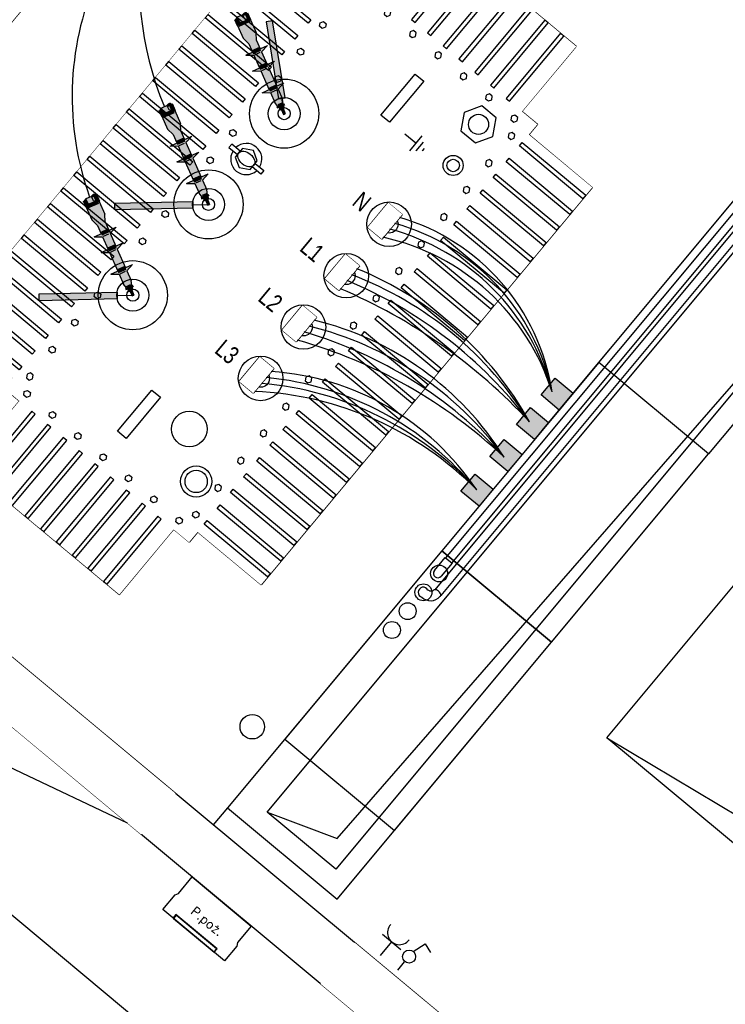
# Model space of a CAD drawing. Header units: metres. Extents: x 7419523 to 7420002, y 5501748 to 5502002.
# Tile 15 of 31: x 7419657.91 to 7419659.65, y 5501822.97 to 5501825.41. Entities that reach past the tile are written whole.
import ezdxf
from ezdxf.enums import TextEntityAlignment as Align

# ---------------------------------------------------------------- set-up
doc = ezdxf.new("R2010")
doc.units = ezdxf.units.M
doc.header["$MEASUREMENT"] = 0
doc.set_wipeout_variables(frame=1)
doc.linetypes.add('ACAD_ISO03W100', pattern=[30, 12, -18])
doc.layers.get('0').update_dxf_attribs({"color": 250, "linetype": 'CONTINUOUS', "lineweight": 100})
doc.layers.get('Defpoints').update_dxf_attribs({"linetype": 'CONTINUOUS'})
for name, color, linetype in [('Aparatura', 7, 'CONTINUOUS'), ('Instalacja', 5, 'CONTINUOUS'), ('Obudowa', 7, 'CONTINUOUS'), ('SCHEMAT', 7, 'CONTINUOUS'), ('Stolarka', 7, 'CONTINUOUS')]:
    doc.layers.add(name, color=color, linetype=linetype)
doc.layers.add('Instalpoint Linia SN', color=1, linetype='CONTINUOUS', lineweight=30)
doc.styles.get("Standard").update_dxf_attribs({"font": 'Simplex.SHX', "width": 0.75})
doc.dimstyles.get("Standard").update_dxf_attribs({"dimtxt": 1, "dimasz": 1, "dimexe": 1, "dimexo": 1, "dimgap": 1, "dimtad": 1, "dimtxsty": 'Standard', "dimcen": 2.5, "dimadec": 0, "dimazin": 0, "dimtfac": 1, "dimtmove": 0, "dimatfit": 3, "dimfxl": 1, "dimarcsym": 0})

# ---------------------------------------------------------------- blocks, each defined once
blk = doc.blocks.new('Izolator SN (widok)1')
at = {"lineweight": 30}
for radius in [77.5, 36, 13.5]:
    blk.add_circle((0, 0), radius, dxfattribs=at)
blk = doc.blocks.new('Izolator nN (widok1)')
at = {"lineweight": 30}
blk.add_lwpolyline([(-32.4, 36), (8.6, 36), (8.6, -36), (-32.4, -36)], close=True, dxfattribs=at)
for radius in [50, 20]:
    blk.add_circle((0, 0), radius, dxfattribs=at)
blk.add_wipeout([(8.6, -36), (-32.4, -36), (-32.4, 36), (8.6, 36)], dxfattribs=at)
blk = doc.blocks.new('654')
at = {"lineweight": 30}
for points in [[(-21.7, 12.5), (-21.7, -12.5), (0, -25), (21.7, -12.5), (21.7, 12.5), (0, 25)], [(-21.7, 5), (-46.7, 5), (-46.7, -5), (-21.7, -5)], [(21.7, 5), (46.7, 5), (46.7, -5), (21.7, -5)]]:
    blk.add_lwpolyline(points, close=True, dxfattribs=at)
for start, end in [(8.2132, 171.7868), (188.2132, 351.7868)]:
    blk.add_arc((0, 0), 35, start, end, dxfattribs=at)
blk.add_ellipse((0, 0), major_axis=(21.7, 0), ratio=0.646632, dxfattribs=at)
blk = doc.blocks.new('uziemnik do trans. (widok1)')
at = {"flags": 128}
for points in [[(31.6, 0), (0, 0)], [(31.6, 22), (31.6, -22)], [(42.6, 12.6), (42.6, -13), (42.6, -13)], [(53.6, 3.4), (53.6, -3.4), (53.6, -3.4)]]:
    blk.add_lwpolyline(points, dxfattribs=at)
blk = doc.blocks.new('TNOSN 630 - 15kV')
at = {"lineweight": 30}
for points in [[(-220, -190), (230, -190), (230, 0), (-220, 0)], [(-450, -220), (-265, -220), (-265, -1380), (-450, -1380)], [(275, -220), (460, -220), (460, -1380), (275, -1380)], [(-220, -1600), (230, -1600), (230, -1410), (-220, -1410)]]:
    blk.add_lwpolyline(points, close=True, dxfattribs=at)
at = {"linetype": 'Continuous', "lineweight": 30}
blk.add_lwpolyline([(-265, -1410), (-265, -190), (275, -190), (275, -1410), (-265, -1410), (-265, -1410)], dxfattribs=at)
blk.add_wipeout([(-450, -1380), (-265, -1380), (-265, -1410), (-220, -1410), (-220, -1600), (230, -1600), (230, -1410), (275, -1410), (275, -1380), (460, -1380), (460, -220), (275, -220), (275, -190), (230, -190), (230, 0), (-220, 0), (-220, -190), (-265, -190), (-265, -220), (-450, -220)])
h = blk.add_hatch(color=144)
h.set_gradient(color1=(0, 114, 153), color2=(0, 65, 87), one_color=1, tint=0.17, name='INVCURVED')
h.paths.add_polyline_path([(-339.7, -402.6), (-207.8, -517.6), (-197.9, -506.3), (-329.8, -391.3)])
h = blk.add_hatch(color=144)
h.set_gradient(color1=(0, 114, 153), color2=(0, 65, 87), one_color=1, tint=0.17, name='INVCURVED')
h.paths.add_polyline_path([(-339.7, -932.4), (-207.8, -817.4), (-197.9, -828.7), (-329.8, -943.7)])
h = blk.add_hatch(color=144)
h.set_gradient(color1=(0, 114, 153), color2=(0, 65, 87), one_color=1, tint=0.17, name='INVCURVED')
h.paths.add_polyline_path([(-339.7, -1197.4), (-207.8, -1082.4), (-197.9, -1093.7), (-329.8, -1208.7)])
for points in [[(-174, -190), (-174, 0), (-184, 0), (-184, -190)], [(-128, -190), (-128, 0), (-138, 0), (-138, -190)], [(-82, -190), (-82, 0), (-92, 0), (-92, -190)], [(-36, -190), (-36, 0), (-46, 0), (-46, -190)], [(10, -190), (10, 0), (0, 0), (0, -190)], [(56, -190), (56, 0), (46, 0), (46, -190)], [(102, -190), (102, 0), (92, 0), (92, -190)], [(148, -190), (148, 0), (138, 0), (138, -190)], [(194, -190), (194, 0), (184, 0), (184, -190)], [(-450, -243), (-265, -243), (-265, -253), (-450, -253)], [(275, -243), (460, -243), (460, -253), (275, -253)], [(-7.5, -278.7), (17.5, -278.7), (17.5, -398.7), (-7.5, -398.7)], [(-450, -289), (-265, -289), (-265, -299), (-450, -299)], [(275, -289), (460, -289), (460, -299), (275, -299)], [(-450, -335), (-265, -335), (-265, -345), (-450, -345)], [(275, -335), (460, -335), (460, -345), (275, -345)], [(-450, -381), (-265, -381), (-265, -391), (-450, -391)], [(275, -381), (460, -381), (460, -391), (275, -391)], [(-450, -427), (-265, -427), (-265, -437), (-450, -437)], [(275, -427), (460, -427), (460, -437), (275, -437)], [(-450, -473), (-265, -473), (-265, -483), (-450, -483)], [(275, -473), (460, -473), (460, -483), (275, -483)], [(-450, -519), (-265, -519), (-265, -529), (-450, -529)], [(275, -519), (460, -519), (460, -529), (275, -529)], [(-450, -565), (-265, -565), (-265, -575), (-450, -575)], [(275, -565), (460, -565), (460, -575), (275, -575)], [(-450, -611), (-265, -611), (-265, -621), (-450, -621)], [(275, -611), (460, -611), (460, -621), (275, -621)], [(-450, -657), (-265, -657), (-265, -667), (-450, -667)], [(275, -657), (460, -657), (460, -667), (275, -667)], [(-450, -703), (-265, -703), (-265, -713), (-450, -713)], [(275, -703), (460, -703), (460, -713), (275, -713)], [(-450, -749), (-265, -749), (-265, -759), (-450, -759)], [(275, -749), (460, -749), (460, -759), (275, -759)], [(-450, -795), (-265, -795), (-265, -805), (-450, -805)], [(275, -795), (460, -795), (460, -805), (275, -805)], [(-450, -841), (-265, -841), (-265, -851), (-450, -851)], [(275, -841), (460, -841), (460, -851), (275, -851)], [(-450, -887), (-265, -887), (-265, -897), (-450, -897)], [(275, -887), (460, -887), (460, -897), (275, -897)], [(-450, -933), (-265, -933), (-265, -943), (-450, -943)], [(275, -933), (460, -933), (460, -943), (275, -943)], [(-450, -979), (-265, -979), (-265, -989), (-450, -989)], [(275, -979), (460, -979), (460, -989), (275, -989)], [(-450, -1025), (-265, -1025), (-265, -1035), (-450, -1035)], [(275, -1025), (460, -1025), (460, -1035), (275, -1035)], [(-450, -1071), (-265, -1071), (-265, -1081), (-450, -1081)], [(275, -1071), (460, -1071), (460, -1081), (275, -1081)], [(-450, -1117), (-265, -1117), (-265, -1127), (-450, -1127)], [(275, -1117), (460, -1117), (460, -1127), (275, -1127)], [(-450, -1163), (-265, -1163), (-265, -1173), (-450, -1173)], [(275, -1163), (460, -1163), (460, -1173), (275, -1173)], [(-450, -1209), (-265, -1209), (-265, -1219), (-450, -1219)], [(-7.5, -1201.4), (17.5, -1201.4), (17.5, -1321.4), (-7.5, -1321.4)], [(275, -1209), (460, -1209), (460, -1219), (275, -1219)], [(-450, -1255), (-265, -1255), (-265, -1265), (-450, -1265)], [(275, -1255), (460, -1255), (460, -1265), (275, -1265)], [(-450, -1301), (-265, -1301), (-265, -1311), (-450, -1311)], [(275, -1301), (460, -1301), (460, -1311), (275, -1311)], [(-450, -1347), (-265, -1347), (-265, -1357), (-450, -1357)], [(275, -1347), (460, -1347), (460, -1357), (275, -1357)], [(-174, -1600), (-174, -1410), (-184, -1410), (-184, -1600)], [(-128, -1600), (-128, -1410), (-138, -1410), (-138, -1600)], [(-82, -1600), (-82, -1410), (-92, -1410), (-92, -1600)], [(-36, -1600), (-36, -1410), (-46, -1410), (-46, -1600)], [(10, -1600), (10, -1410), (0, -1410), (0, -1600)], [(56, -1600), (56, -1410), (46, -1410), (46, -1600)], [(102, -1600), (102, -1410), (92, -1410), (92, -1600)], [(148, -1600), (148, -1410), (138, -1410), (138, -1600)], [(194, -1600), (194, -1410), (184, -1410), (184, -1600)]]:
    blk.add_lwpolyline(points, close=True)
at = {"flags": 128}
for points in [[(-221, -220.2), (-213, -220.2), (-209, -213.2), (-213, -206.3), (-221, -206.3), (-225, -213.2)], [(-147, -220.2), (-139, -220.2), (-135, -213.2), (-139, -206.3), (-147, -206.3), (-151, -213.2)], [(-73, -220.2), (-65, -220.2), (-61, -213.2), (-65, -206.3), (-73, -206.3), (-77, -213.2)], [(1, -220.2), (9, -220.2), (13, -213.2), (9, -206.3), (1, -206.3), (-3, -213.2)], [(75, -220.2), (83, -220.2), (87, -213.2), (83, -206.3), (75, -206.3), (71, -213.2)], [(149, -220.2), (157, -220.2), (161, -213.2), (157, -206.3), (149, -206.3), (145, -213.2)], [(223, -220.2), (231, -220.2), (235, -213.2), (231, -206.3), (223, -206.3), (219, -213.2)], [(-233, -254.1), (-241, -254.1), (-245, -247.2), (-241, -240.3), (-233, -240.3), (-229, -247.2)], [(152.7, -310.9), (194.7, -310.9), (215.7, -274.5), (194.7, -238.1), (152.7, -238.1), (131.7, -274.5)], [(243, -254.1), (251, -254.1), (255, -247.2), (251, -240.3), (243, -240.3), (239, -247.2)], [(-233, -333.6), (-241, -333.6), (-245, -326.7), (-241, -319.8), (-233, -319.8), (-229, -326.7)], [(243, -333.6), (251, -333.6), (255, -326.7), (251, -319.8), (243, -319.8), (239, -326.7)], [(-233, -411.6), (-241, -411.6), (-245, -404.7), (-241, -397.8), (-233, -397.8), (-229, -404.7)], [(243, -411.6), (251, -411.6), (255, -404.7), (251, -397.8), (243, -397.8), (239, -404.7)], [(-233, -491.1), (-241, -491.1), (-245, -484.2), (-241, -477.3), (-233, -477.3), (-229, -484.2)], [(243, -491.1), (251, -491.1), (255, -484.2), (251, -477.3), (243, -477.3), (239, -484.2)], [(243, -570.6), (251, -570.6), (255, -563.7), (251, -556.8), (243, -556.8), (239, -563.7)], [(-233, -648.6), (-241, -648.6), (-245, -641.7), (-241, -634.8), (-233, -634.8), (-229, -641.7)], [(243, -648.6), (251, -648.6), (255, -641.7), (251, -634.8), (243, -634.8), (239, -641.7)], [(-233, -728.1), (-241, -728.1), (-245, -721.2), (-241, -714.3), (-233, -714.3), (-229, -721.2)], [(243, -728.1), (251, -728.1), (255, -721.2), (251, -714.3), (243, -714.3), (239, -721.2)], [(243, -807.6), (251, -807.6), (255, -800.7), (251, -793.8), (243, -793.8), (239, -800.7)], [(-233, -885.6), (-241, -885.6), (-245, -878.7), (-241, -871.8), (-233, -871.8), (-229, -878.7)], [(243, -885.6), (251, -885.6), (255, -878.7), (251, -871.8), (243, -871.8), (239, -878.7)], [(-233, -965.1), (-241, -965.1), (-245, -958.2), (-241, -951.3), (-233, -951.3), (-229, -958.2)], [(243, -965.1), (251, -965.1), (255, -958.2), (251, -951.3), (243, -951.3), (239, -958.2)], [(243, -1044.6), (251, -1044.6), (255, -1037.7), (251, -1030.8), (243, -1030.8), (239, -1037.7)], [(-233, -1122.6), (-241, -1122.6), (-245, -1115.7), (-241, -1108.8), (-233, -1108.8), (-229, -1115.7)], [(243, -1122.6), (251, -1122.6), (255, -1115.7), (251, -1108.8), (243, -1108.8), (239, -1115.7)], [(-233, -1202.1), (-241, -1202.1), (-245, -1195.2), (-241, -1188.3), (-233, -1188.3), (-229, -1195.2)], [(243, -1202.1), (251, -1202.1), (255, -1195.2), (251, -1188.3), (243, -1188.3), (239, -1195.2)], [(-233, -1281.6), (-241, -1281.6), (-245, -1274.7), (-241, -1267.8), (-233, -1267.8), (-229, -1274.7)], [(243, -1281.6), (251, -1281.6), (255, -1274.7), (251, -1267.8), (243, -1267.8), (239, -1274.7)], [(-233, -1345.8), (-241, -1345.8), (-245, -1352.7), (-241, -1359.6), (-233, -1359.6), (-229, -1352.7)], [(243, -1345.8), (251, -1345.8), (255, -1352.7), (251, -1359.6), (243, -1359.6), (239, -1352.7)], [(-221, -1379.8), (-213, -1379.8), (-209, -1386.8), (-213, -1393.7), (-221, -1393.7), (-225, -1386.8)], [(-147, -1379.8), (-139, -1379.8), (-135, -1386.8), (-139, -1393.7), (-147, -1393.7), (-151, -1386.8)], [(-73, -1379.8), (-65, -1379.8), (-61, -1386.8), (-65, -1393.7), (-73, -1393.7), (-77, -1386.8)], [(1, -1379.8), (9, -1379.8), (13, -1386.8), (9, -1393.7), (1, -1393.7), (-3, -1386.8)], [(75, -1379.8), (83, -1379.8), (87, -1386.8), (83, -1393.7), (75, -1393.7), (71, -1386.8)], [(149, -1379.8), (157, -1379.8), (161, -1386.8), (157, -1393.7), (149, -1393.7), (145, -1386.8)], [(223, -1379.8), (231, -1379.8), (235, -1386.8), (231, -1393.7), (223, -1393.7), (219, -1386.8)]]:
    blk.add_lwpolyline(points, close=True, dxfattribs=at)
at = {"lineweight": 30}
for points in [[(-339.7, -402.6), (-207.8, -517.6), (-197.9, -506.3), (-329.8, -391.3)], [(-339.7, -932.4), (-207.8, -817.4), (-197.9, -828.7), (-329.8, -943.7)], [(-339.7, -1197.4), (-207.8, -1082.4), (-197.9, -1093.7), (-329.8, -1208.7)]]:
    blk.add_lwpolyline(points, close=True, dxfattribs=at)
for points in [[(-202.9, -512), (-176.5, -535)], [(-202.9, -823), (-176.5, -800)], [(-202.9, -1088), (-176.5, -1065)]]:
    blk.add_lwpolyline(points, dxfattribs=at)
for centre, radius in [((173.7, -274.5), 22.5), ((188.9, -381.7), 22.5), ((188.9, -381.7), 14), ((112.9, -1214.5), 40), ((200, -1295), 35), ((200, -1295), 25)]:
    blk.add_circle(centre, radius)
for name, p in [('uziemnik do trans. (widok1)', (61, -397.3)), ('Izolator SN (widok)1', (-176.5, -535)), ('Izolator nN (widok1)', (163, -575)), ('654', (-176.5, -667.5)), ('Izolator nN (widok1)', (163, -725)), ('Izolator SN (widok)1', (-176.5, -800)), ('Izolator nN (widok1)', (163, -875)), ('Izolator SN (widok)1', (-176.5, -1065)), ('Izolator nN (widok1)', (163, -1025))]:
    blk.add_blockref(name, p)
at = {"char_height": 40, "width": 53.156, "attachment_point": 5}
for s, insert in [('{\\fArial|b0|i0|c238|p34;N}', (83.7, -575)), ('\\fArial|b0|i0|c238|p34;L1', (67.3, -729.1)), ('\\fArial|b0|i0|c238|p34;L2', (67.3, -875.2)), ('\\fArial|b0|i0|c238|p34;L3', (67.3, -1027.3))]:
    blk.add_mtext(s, dxfattribs=dict(at, insert=insert))
blk = doc.blocks.new('g³owica SN')
h = blk.add_hatch(color=253)
edge = h.paths.add_edge_path()
edge.add_spline(control_points=[(5, 7.2), (5, 7.3), (4.9, 7.3), (4.5, 7.4), (3.6, 7.7), (1.5, 6.4), (-0.4, 4.9), (-1.5, 3), (-1.9, 1.7), (-1.4, 0.6), (-0.7, 0.1), (-0.2, 0), (0, 0)], knot_values=[0, 0, 0, 0, 0.121559, 0.396877, 1.26183, 3.329401, 7.86501, 9.322149, 10.80186, 12.019909, 13.084607, 13.636735, 13.636735, 13.636735, 13.636735], degree=3, periodic=0)
edge.add_spline(control_points=[(0, 0), (1, 0.1), (3, 1.2), (5.3, 3.9), (5.6, 6.6), (5, 7.2)], knot_values=[0, 0, 0, 0, 3.222552, 7.463872, 10.761009, 10.761009, 10.761009, 10.761009], degree=3, periodic=0)
for points in [[(29, 12.7), (16.8, 21.2), (12.4, 18.9), (0, 0), (13.7, -9.5)], [(114.7, -51.5), (103.8, -67), (78.1, -49.2), (61.8, -59.6), (92.5, -15.8), (88.9, -33.7)], [(158.4, -81.8), (147.6, -97.3), (109.8, -71.2), (93.6, -81.6), (124.3, -37.8), (120.7, -55.7)], [(168, -68.1), (137.3, -111.9), (153.6, -101.5), (173.5, -115.3), (183.9, -119.2), (191.6, -108.1), (184.3, -99.8), (164.4, -86)], [(194.3, -112.2), (190.6, -109.6), (185, -117.8), (188.7, -120.3)], [(196.5, -117), (206.8, -124.1), (204.2, -127.8), (193.9, -120.7)]]:
    blk.add_hatch(color=253).paths.add_polyline_path(points)
h = blk.add_hatch(color=253)
h.paths.add_polyline_path([(12.4, -11.3), (30.3, 14.6), (56.2, -3.4), (65.9, -17.8), (82.9, -29.5), (72, -45), (55.2, -33.3), (38.3, -29.2)])
edge = h.paths.add_edge_path(flags=17)
edge.add_line((23.3, 4.5), (22.3, 12.1))
h = blk.add_hatch(color=253)
h.paths.add_polyline_path([(188.7, -120.3), (192.4, -122.9), (198, -114.7), (194.3, -112.2)])
h.paths.add_polyline_path([(194.3, -112.2), (188.7, -120.3)], flags=17)
edge = h.paths.add_edge_path()
edge.add_line((193.9, -120.7), (196.5, -117))
edge.add_line((185, -117.8), (188.7, -120.3))
edge.add_line((190.6, -109.6), (194.3, -112.2))
edge.add_line((185, -117.8), (190.6, -109.6))
at = {"color": 251, "lineweight": 30}
for p, q in [((13.7, -9.5), (0, 0)), ((4.5, 7.4), (12.4, 18.9)), ((13.4, 1.4), (5, 7.3)), ((12.4, -11.3), (30.3, 14.6)), ((12.5, 18.9), (16.8, 21.2)), ((22.3, 12.1), (12.5, 18.9)), ((13.7, -9.5), (13.4, 1.4)), ((13.7, -9.5), (29, 12.7)), ((29, 12.7), (16.8, 21.2)), ((23.3, 4.5), (22.3, 12.1)), ((22.6, 11.1), (29, 12.7)), ((30.3, 14.6), (56.2, -3.4)), ((12.4, -11.3), (38.3, -29.2)), ((65.9, -17.8), (56.2, -3.4)), ((92.5, -15.8), (61.8, -59.6)), ((65.9, -17.8), (82.9, -29.5)), ((92.5, -15.8), (88.9, -33.7)), ((55.2, -33.3), (38.3, -29.2)), ((55.2, -33.3), (72, -45)), ((87.5, -35.8), (79.8, -46.8)), ((88.9, -33.7), (114.7, -51.5)), ((124.3, -37.8), (93.6, -81.6)), ((124.3, -37.8), (120.7, -55.7)), ((61.8, -59.6), (78.1, -49.2)), ((78.1, -49.2), (103.8, -67)), ((119.2, -57.8), (111.5, -68.8)), ((120.7, -55.7), (158.4, -81.8)), ((93.6, -81.6), (109.8, -71.2)), ((109.8, -71.2), (147.6, -97.3)), ((168, -68.1), (137.3, -111.9)), ((163, -88.1), (155.3, -99.1)), ((168, -68.1), (164.4, -86)), ((164.4, -86), (184.3, -99.8)), ((137.3, -111.9), (153.6, -101.5)), ((153.6, -101.5), (173.5, -115.3)), ((183.9, -119.2), (191.6, -108.1)), ((191.6, -108.1), (184.3, -99.8)), ((185, -117.8), (190.6, -109.6)), ((190.6, -109.6), (194.3, -112.2)), ((183.9, -119.2), (173.5, -115.3)), ((185, -117.8), (188.7, -120.3)), ((188.7, -120.3), (194.3, -112.2)), ((194.3, -112.2), (188.7, -120.3)), ((188.7, -120.3), (192.4, -122.9)), ((198, -114.7), (192.4, -122.9)), ((193.9, -120.7), (196.5, -117)), ((193.9, -120.7), (204.2, -127.8)), ((194.3, -112.2), (198, -114.7)), ((196.5, -117), (206.8, -124.1)), ((206.8, -124.1), (204.2, -127.8))]:
    blk.add_line(p, q, dxfattribs=at)
for p, q in [((0, 0), (13.7, -9.5)), ((13.7, -9.5), (29, 12.7)), ((29, 12.7), (16.8, 21.2))]:
    blk.add_line(p, q)
at = {"color": 253}
for p, q in [((72, -45), (82.9, -29.5)), ((114.7, -51.5), (103.8, -67)), ((158.4, -81.8), (147.6, -97.3)), ((190.6, -109.6), (185, -117.8)), ((194.3, -112.2), (190.6, -109.6)), ((185, -117.8), (188.7, -120.3))]:
    blk.add_line(p, q, dxfattribs=at)
at = {"color": 251, "lineweight": 30}
for points, knots in [([(5, 7.2), (5, 7.3), (4.9, 7.3), (4.5, 7.4), (3.6, 7.7), (1.5, 6.4), (-0.4, 4.9), (-1.5, 3), (-1.9, 1.7), (-1.4, 0.6), (-0.7, 0.1), (-0.2, 0), (0, 0)], [0, 0, 0, 0, 0.121559, 0.396877, 1.26183, 3.329401, 7.86501, 9.322149, 10.80186, 12.019909, 13.084607, 13.636735, 13.636735, 13.636735, 13.636735]), ([(0, 0), (1, 0.1), (3, 1.2), (5.3, 3.9), (5.6, 6.6), (5, 7.2)], [0, 0, 0, 0, 3.222552, 7.463872, 10.761009, 10.761009, 10.761009, 10.761009])]:
    blk.add_open_spline(points, degree=3, knots=knots, dxfattribs=at)
blk = doc.blocks.new('Przycisk p.poż w obudowie_widok z boku')
at = {"layer": 'Aparatura', "color": 1}
for points in [[(0, 86), (47.9, 86), (55, 90), (98, 90), (98, -90), (55, -90), (47.9, -86), (0, -86)], [(98, 60), (88, 60), (88, -60), (98, -60)], [(98, 58.5), (88.9, 58.5), (88.9, -58.5), (98, -58.5)]]:
    blk.add_lwpolyline(points, close=True, dxfattribs=at)
at = {"layer": 'Aparatura'}
blk.add_text('P.poż.', height=20.46, rotation=90, dxfattribs=at).set_placement((54.8, 3.3), align=Align.MIDDLE_CENTER)
blk = doc.blocks.new('*D1499')
at = {"layer": 'Defpoints', "color": 0, "linetype": 'ByBlock', "transparency": 16777216}
for p in [(7419656.8771, 5501824.5019), (7419660.5419, 5501821.4486), (7419660.3127, 5501821.1736)]:
    blk.add_point(p, dxfattribs=at)
at = {"layer": 'Instalpoint Linia SN', "color": 0, "linetype": 'ByBlock', "lineweight": -2, "transparency": 16777216}
for p, q in [((7419656.8371, 5501824.4539), (7419655.8478, 5501823.2664)), ((7419656.7863, 5501824.1116), (7419658.2643, 5501822.8802)), ((7419660.1745, 5501821.2888), (7419658.6964, 5501822.5202)), ((7419660.5019, 5501821.4006), (7419659.5126, 5501820.2132))]:
    blk.add_line(p, q, dxfattribs=at)
at = {"layer": 'Instalpoint Linia SN', "color": 0, "linetype": 'ByBlock', "transparency": 16777216}
for points in [[(7419656.8055, 5501824.1346), (7419656.7671, 5501824.0885), (7419656.648, 5501824.2268)], [(7419660.1937, 5501821.3118), (7419660.1553, 5501821.2657), (7419660.3127, 5501821.1736)]]:
    blk.add_solid(points, dxfattribs=at)
at = {"layer": 'Instalpoint Linia SN', "color": 0, "linetype": 'ByBlock', "transparency": 16777216, "insert": (7419658.4804, 5501822.7002), "char_height": 0.18, "attachment_point": 5}
blk.add_mtext('\\A1;4.7700', dxfattribs=at)

msp = doc.modelspace()

# ---------------------------------------------------------------- linework, layer by layer
at = {"layer": 'Instalacja', "color": 4, "lineweight": -3}
for p, q in [((7419658.80144, 5501823.09213, 0.45634), (7419658.82956, 5501823.12589, 0.36956)), ((7419658.84441, 5501823.05633, 0.45634), (7419658.86144, 5501823.07677, 0.51838))]:
    msp.add_line(p, q, dxfattribs=at)
for points, elevation in [([(7419658.80688, 5501823.14478), (7419658.85224, 5501823.107)], 0.36956), ([(7419658.8824, 5501823.10218), (7419658.91261, 5501823.12099), (7419658.92517, 5501823.09933)], 0.51838)]:
    msp.add_lwpolyline(points, dxfattribs=dict(at, elevation=elevation))
msp.add_circle((7419658.87246, 5501823.08959, 0.51838), 0.01605, dxfattribs=at)
msp.add_arc((7419658.84849, 5501823.14861, 0.36956), 0.02957, 136.83161, 323.57067, dxfattribs=at)
at = {"layer": 'Obudowa', "color": 252, "lineweight": -3, "elevation": -6.56923}
msp.add_lwpolyline([(7419657.92051, 5501824.63041), (7419658.18106, 5501824.50081), (7419658.91249, 5501825.26929), (7419658.19187, 5501824.40433)], close=True, dxfattribs=at)
at = {"layer": 'Obudowa', "lineweight": -3}
msp.add_circle((7419658.48445, 5501823.65857, -6.56923), 0.03035, dxfattribs=at)
at = {"layer": 'SCHEMAT', "color": 7, "linetype": 'Continuous', "lineweight": -3}
msp.add_line((7419658.4235, 5501823.45808), (7419658.38803, 5501823.4155), dxfattribs=at)
at = {"layer": 'SCHEMAT', "color": 252, "linetype": 'Continuous', "lineweight": -3, "elevation": -6.56923}
msp.add_lwpolyline([(7419657.92051, 5501824.63041), (7419658.19187, 5501824.40433), (7419658.91249, 5501825.26929), (7419658.64114, 5501825.49537)], close=True, dxfattribs=at)

# ---------------------------------------------------------------- block references
at = {"layer": 'Aparatura', "lineweight": -3, "xscale": 0.001103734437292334, "yscale": 0.001103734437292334, "zscale": 0.001103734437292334, "rotation": 230.2011396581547}
msp.add_blockref('Przycisk p.poż w obudowie_widok z boku', (7419658.40879, 5501823.22582), dxfattribs=at)

# ---------------------------------------------------------------- next in the draw order: block references
at = {"layer": 'Aparatura', "color": 0, "lineweight": -3, "xscale": 0.001103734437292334, "yscale": 0.001103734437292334, "zscale": 0.001103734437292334, "rotation": 320.2011396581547}
msp.add_blockref('TNOSN 630 - 15kV', (7419659.09094, 5501825.50521, -6.56923), dxfattribs=at)

# ---------------------------------------------------------------- next in the draw order: hatches: boundary and pattern name
at = {"layer": 'Aparatura', "lineweight": -3}
h = msp.add_hatch(color=256, dxfattribs=at)
h.set_gradient(color1=(255, 191, 0), color2=(255, 210, 76), one_color=1, tint=0.65)
h.paths.add_polyline_path([(7419659.27873, 5501824.4846), (7419659.23404, 5501824.52184), (7419659.19904, 5501824.47982), (7419659.24373, 5501824.44259)])
h = msp.add_hatch(color=256, dxfattribs=at)
h.set_gradient(color1=(255, 191, 0), color2=(255, 210, 76), one_color=1, tint=0.65)
h.paths.add_polyline_path([(7419659.21772, 5501824.41137), (7419659.17303, 5501824.44861), (7419659.13803, 5501824.4066), (7419659.18272, 5501824.36936)])
h = msp.add_hatch(color=256, dxfattribs=at)
h.set_gradient(color1=(255, 191, 0), color2=(255, 210, 76), one_color=1, tint=0.65)
h.paths.add_polyline_path([(7419659.15195, 5501824.33243), (7419659.10726, 5501824.36966), (7419659.07225, 5501824.32765), (7419659.11695, 5501824.29041)])
h = msp.add_hatch(color=256, dxfattribs=at)
h.set_gradient(color1=(255, 191, 0), color2=(255, 210, 76), one_color=1, tint=0.65)
h.paths.add_polyline_path([(7419659.04545, 5501824.2046), (7419659.08046, 5501824.24661), (7419659.03576, 5501824.28385), (7419659.00076, 5501824.24184)])

# ---------------------------------------------------------------- next in the draw order: linework, layer by layer
at = {"layer": 'Aparatura', "color": 4, "lineweight": -3}
for p, q in [((7419659.84288, 5501825.13291, 17.66377), (7419658.9627, 5501824.07644, 17.66377)), ((7419658.97792, 5501824.06375, 17.66377), (7419659.85811, 5501825.12022, 17.66377))]:
    msp.add_line(p, q, dxfattribs=at)
at = {"layer": 'Aparatura', "color": 1, "lineweight": -3, "elevation": -6.56923}
msp.add_lwpolyline([(7419658.50658, 5501826.01842), (7419658.21843, 5501825.6583, 0.1452985), (7419658.26703, 5501825.19317, 1.5982404)], format="xyb", dxfattribs=at)
at = {"layer": 'Aparatura', "color": 1, "linetype": 'ACAD_ISO03W100', "lineweight": -3, "ltscale": 3}
msp.add_lwpolyline([(7419659.87184, 5501825.19646), (7419660.14317, 5501824.97039), (7419659.6133, 5501824.33439), (7419659.34194, 5501824.56047)], close=True, dxfattribs=at)
at = {"layer": 'Aparatura', "color": 4, "lineweight": -3}
for points, elevation in [([(7419658.93704, 5501823.99781), (7419659.86759, 5501825.11473), (7419659.88281, 5501825.10204), (7419658.95089, 5501823.98349)], 4.52531), ([(7419658.93518, 5501824.04533), (7419658.96176, 5501824.07722), (7419658.97872, 5501824.06309), (7419658.95214, 5501824.0312)], 17.66377)]:
    msp.add_lwpolyline(points, dxfattribs=dict(at, elevation=elevation))
at = {"layer": 'Aparatura', "color": 1, "lineweight": -3}
for points in [[(7419658.95337, 5501824.09407), (7419659.22473, 5501823.868), (7419659.6133, 5501824.33439), (7419659.34194, 5501824.56047)], [(7419658.4235, 5501823.45808), (7419658.69486, 5501823.232), (7419659.22473, 5501823.868), (7419658.95337, 5501824.09407)], [(7419658.5648, 5501823.62768), (7419658.83616, 5501823.4016), (7419659.22473, 5501823.868), (7419658.95337, 5501824.09407)]]:
    msp.add_lwpolyline(points, close=True, dxfattribs=at)
at = {"layer": 'Aparatura', "color": 40, "lineweight": -3}
for points in [[(7419659.23404, 5501824.52184), (7419659.27873, 5501824.4846), (7419659.24373, 5501824.44259), (7419659.19904, 5501824.47982)], [(7419659.17303, 5501824.44861), (7419659.21772, 5501824.41137), (7419659.18272, 5501824.36936), (7419659.13803, 5501824.4066)], [(7419659.10726, 5501824.36966), (7419659.15195, 5501824.33243), (7419659.11695, 5501824.29041), (7419659.07225, 5501824.32765)], [(7419659.03576, 5501824.28385), (7419659.08046, 5501824.24661), (7419659.04545, 5501824.2046), (7419659.00076, 5501824.24184)]]:
    msp.add_lwpolyline(points, close=True, dxfattribs=at)
at = {"layer": 'Aparatura', "color": 1, "lineweight": -3}
for centre in [(7419658.94665, 5501824.03791, 17.66377), (7419658.90779, 5501823.99127, 17.66377), (7419658.90779, 5501823.99127, 17.66377), (7419658.86894, 5501823.94463, 17.66377), (7419658.86894, 5501823.94463, 17.66377), (7419658.83008, 5501823.89799, 17.66377), (7419658.83008, 5501823.89799, 17.66377)]:
    msp.add_circle(centre, 0.02097, dxfattribs=at)
at = {"layer": 'Aparatura', "color": 4, "lineweight": -3}
for centre, radius, start, end in [((7419658.94366, 5501824.03826, 17.66377), 0.01104, 140.20114, 320.20114), ((7419658.90779, 5501823.99127, 17.66377), 0.01269, 26.1304, 254.27188), ((7419658.92585, 5501824.00192, 17.66377), 0.0314, 226.49426, 317.15975)]:
    msp.add_arc(centre, radius, start, end, dxfattribs=at)
msp.add_ellipse((7419658.94111, 5501823.98892, 17.66377), major_axis=(-0.00883, 0.00736), ratio=0.5733344, start_param=2.9265617, end_param=6.4391893, dxfattribs=at)
msp.add_open_spline([(7419658.93166, 5501823.99546, 17.66377), (7419658.93042, 5501823.99448, 17.66377), (7419658.92965, 5501823.99408, 17.66377), (7419658.92795, 5501823.99368, 17.66377), (7419658.92552, 5501823.99378, 17.66377), (7419658.92277, 5501823.99457, 17.66377), (7419658.92048, 5501823.99584, 17.66377), (7419658.91941, 5501823.99669, 17.66377), (7419658.91907, 5501823.99696, 17.66377)], degree=3, knots=[0.06527289, 0.06527289, 0.06527289, 0.06527289, 0.23023837, 0.41100712, 0.58099586, 0.76013874, 0.93624045, 1, 1, 1, 1], dxfattribs=at)
at = {"layer": 'Obudowa', "lineweight": -3}
msp.add_line((7419659.20064, 5501824.39087), (7419659.92112, 5501825.25565, 0.36956), dxfattribs=at)
at = {"layer": 'Obudowa', "color": 0, "lineweight": -3}
msp.add_lwpolyline([(7419658.63212, 5501826.50196), (7419662.24457, 5501823.4923), (7419660.54192, 5501821.44863), (7419656.92946, 5501824.45829)], close=True, dxfattribs=at)
at = {"layer": 'Obudowa', "lineweight": -3}
msp.add_lwpolyline([(7419658.69963, 5501826.27333), (7419662.00751, 5501823.51742), (7419662.02271, 5501823.43292), (7419660.56027, 5501821.67757), (7419660.47441, 5501821.67727), (7419657.1584, 5501824.43995), (7419657.1581, 5501824.5258), (7419658.61377, 5501826.27302)], close=True, dxfattribs=at)
at = {"layer": 'Obudowa', "color": 251, "lineweight": -3}
for points in [[(7419660.05682, 5501824.94531), (7419658.69111, 5501823.30606), (7419658.52151, 5501823.44736), (7419659.88722, 5501825.0866)], [(7419660.05682, 5501824.94531), (7419658.69111, 5501823.30606), (7419658.52151, 5501823.44736), (7419658.69417, 5501823.38156)], [(7419659.3615, 5501823.63131), (7419659.92669, 5501824.3097), (7419660.43549, 5501823.88581), (7419659.87029, 5501823.20741)], [(7419659.3615, 5501823.63131), (7419659.85915, 5501823.334), (7419660.43549, 5501823.88581), (7419659.87029, 5501823.20741)]]:
    msp.add_lwpolyline(points, close=True, dxfattribs=at)
at = {"layer": 'Obudowa', "color": 3, "linetype": 'Continuous', "lineweight": -3}
for centre, radius, start, end in [((7419658.69805, 5501824.40708, 0), 0.53419, 8.67763, 73.54168), ((7419658.68891, 5501824.37629, -6.56923), 0.54864, 11.71409, 74.33662), ((7419658.68714, 5501824.31825, 0), 0.56498, 17.4503, 77.61529), ((7419658.67892, 5501824.34358, -6.56923), 0.56586, 14.75334, 75.02842), ((7419658.41204, 5501823.94569, -6.56923), 0.89075, 31.65634, 69.01357), ((7419658.42244, 5501824.00084, 0), 0.85397, 28.87189, 67.92229), ((7419658.29942, 5501823.75603, -6.56923), 1.09097, 37.03838, 67.37413), ((7419658.16731, 5501823.48669, 0), 1.36539, 42.73083, 66.93003), ((7419658.45756, 5501823.92023, 0), 0.76617, 31.98691, 76.4216), ((7419658.30876, 5501823.6009, -6.56923), 1.07877, 42.24023, 73.61028), ((7419658.42141, 5501823.82604, -6.56923), 0.84891, 36.08957, 76.11756), ((7419658.25699, 5501823.4211, 0), 1.24186, 46.78081, 74.14028), ((7419658.4882, 5501823.87521, 0), 0.66399, 33.84183, 86.26323), ((7419658.43526, 5501823.69376, -6.56923), 0.81804, 42.36361, 84.9564), ((7419658.44444, 5501823.75665, -6.56923), 0.76993, 39.36465, 84.43451), ((7419658.45491, 5501823.66713, 0), 0.82212, 44.65844, 87.52621)]:
    msp.add_arc(centre, radius, start, end, dxfattribs=at)

# ---------------------------------------------------------------- next in the draw order: block references
at = {"color": 7, "lineweight": -3, "extrusion": (0, 0, -1), "xscale": 0.001103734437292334, "yscale": 0.001103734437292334, "zscale": -0.001103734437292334, "rotation": 280.88301642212}
for p in [(-7419658.47027, 5501825.42433, 6.56923), (-7419658.28305, 5501825.19961, 6.56923), (-7419658.09583, 5501824.97489, 6.56923)]:
    msp.add_blockref('g³owica SN', p, dxfattribs=at)

# ---------------------------------------------------------------- next in the draw order: wipeouts: each hides what was drawn before it
at = {"lineweight": -3}
for points in [[(7419658.0489, 5501825.59502), (7419657.71632, 5501825.19583), (7419657.61456, 5501825.28061), (7419657.94714, 5501825.6798)], [(7419657.24336, 5501824.36917), (7419658.26068, 5501823.52161), (7419658.1759, 5501823.41985), (7419657.15858, 5501824.26741)], [(7419658.77174, 5501823.09582), (7419659.45009, 5501822.53066), (7419659.36531, 5501822.4289), (7419658.68696, 5501822.99406)]]:
    msp.add_wipeout(points, dxfattribs=at).dxf.layer = 'Obudowa'

# ---------------------------------------------------------------- next in the draw order: linework, layer by layer
at = {"layer": 'Aparatura', "color": 0, "lineweight": -3, "elevation": -6.56923}
msp.add_lwpolyline([(7419658.43765, 5501825.93142), (7419658.09824, 5501825.50857, 0.1896299), (7419658.08212, 5501824.96948, 1.5982404)], format="xyb", dxfattribs=at)

# ---------------------------------------------------------------- next in the draw order: wipeouts: each hides what was drawn before it
at = {"lineweight": -3}
for points in [[(7419658.26068, 5501823.52161), (7419658.29429, 5501823.49361), (7419658.20951, 5501823.39185), (7419658.1759, 5501823.41985)], [(7419658.73813, 5501823.12382), (7419658.77174, 5501823.09582), (7419658.68696, 5501822.99406), (7419658.65335, 5501823.02206)]]:
    msp.add_wipeout(points, dxfattribs=at).dxf.layer = 'Obudowa'

# ---------------------------------------------------------------- next in the draw order: linework, layer by layer
at = {"layer": 'Stolarka', "lineweight": -3}
msp.add_lwpolyline([(7419658.1759, 5501823.41985), (7419657.61925, 5501823.68424)], dxfattribs=at)

# ---------------------------------------------------------------- next in the draw order: dimensions: what is measured, and where the dimension line sits
at = {"layer": 'Instalpoint Linia SN', "color": 1, "linetype": 'ByBlock'}
dim = msp.add_aligned_dim(p1=(7419656.87714, 5501824.50188), p2=(7419660.54192, 5501821.44863), distance=-0.35803, dimstyle='Standard', override={"dimtxt": 0.18, "dimasz": 0.18, "dimexe": 1.25, "dimexo": 0.0625, "dimgap": 0.09, "dimtad": 0, "dimtih": 1, "dimtoh": 1, "dimdec": 4, "dimzin": 0, "dimdsep": 46, "dimcen": 0.09, "dimtdec": 4, "dimtofl": 0, "dimtolj": 1, "dimtzin": 0}, dxfattribs=at)
dim.commit()
dim.dimension.update_dxf_attribs({"geometry": '*D1499', "text_midpoint": (7419658.48036, 5501822.70018)})

doc.saveas('drawing.dxf')
